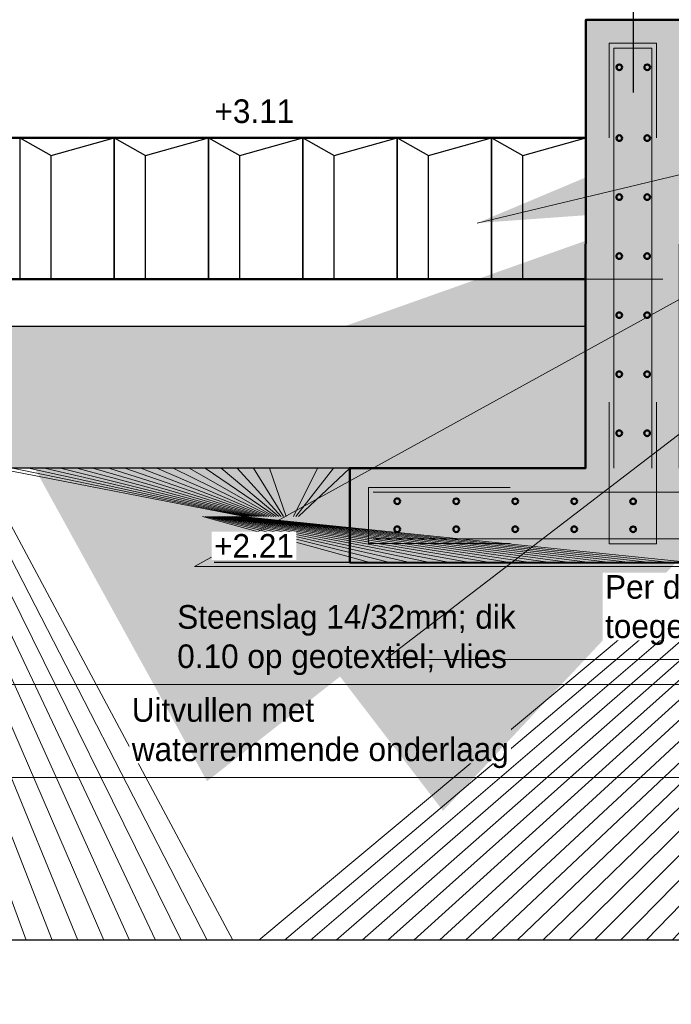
# Model space of a CAD drawing. Header units: metres. Extents: x -28193559.2 to -28193533, y -380000457.6 to -380000450.7.
# Tile 3 of 7: x -28193553.9 to -28193552.5, y -380000456.4 to -380000454.3. Entities that reach past the tile are written whole.
import ezdxf

# ---------------------------------------------------------------- set-up
doc = ezdxf.new("R2010")
doc.units = ezdxf.units.M
doc.header["$LTSCALE"] = 0.1
doc.linetypes.add('ACAD_ISO04W100', pattern=[30, 24, -3, 0, -3])
for name, color, linetype, lineweight in [('DP-BS-arcering_klei', 253, 'Continuous', 0), ('DP-BS-profiel', 2, 'Continuous', 25), ('DP-NW-arcering_betonzuilen', 6, 'Continuous', 25), ('DP-NW-arcering_waterremmende_onderlaag', 7, 'Continuous', 18), ('DP-NW-profiel', 4, 'Continuous', 50), ('DP-NW-profiel (door derden te ontwerpen en detaileren)', 7, 'Continuous', 50), ('DP-Uitvullaag', 1, 'Uitvullaag', 18), ('TL-2.5mm Tekst', 7, 'Continuous', 25)]:
    doc.layers.add(name, color=color, linetype=linetype, lineweight=lineweight)
doc.layers.add('DP-NW-arcrand', color=142, linetype='Continuous', plot=False)
doc.layers.add('DP-NW-Maatvoering', color=7, linetype='Continuous')
doc.layers.add('Hartlijn', color=60, linetype='ACAD_ISO04W100')
doc.styles.add('Ontwnota-dwp-Bruinissepolder tot Grevelingendam$0$StagCAD', font='StagCAD.ttf')
doc.styles.add('StagCAD', font='StagCAD.ttf')
doc.linetypes.add('Uitvullaag', pattern='A,0,-0.005,[191,UITVULLAAG.shx,S=0.006999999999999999,R=0,X=0,Y=0],-0.5', length=0.505)
doc.dimstyles.new('GM-maatvoering', dxfattribs={"dimtxt": 2.5, "dimasz": 2.5, "dimexe": 1, "dimexo": 0, "dimgap": 1, "dimtad": 1, "dimrnd": 0.001, "dimzin": 1, "dimdsep": 46, "dimtxsty": 'StagCAD', "dimcen": 0.09, "dimclrd": 1, "dimclre": 1, "dimclrt": 7, "dimazin": 0, "dimtfac": 1, "dimtix": 1, "dimtmove": 0, "dimatfit": 3, "dimfxl": 1, "dimfxlon": 1, "dimtvp": 0.8299999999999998, "dimtolj": 1, "dimtzin": 0, "dimlwd": 15, "dimlwe": 15, "dimarcsym": 0})
doc.dimstyles.new('Ontwnota-dwp-Bruinissepolder tot Grevelingendam$0$leader 1_100', dxfattribs={"dimscale": 0.1, "dimtxt": 2.5, "dimasz": 2, "dimexe": 0, "dimexo": 0, "dimgap": 1, "dimtad": 1, "dimrnd": 0.001, "dimzin": 1, "dimdsep": 46, "dimtxsty": 'Ontwnota-dwp-Bruinissepolder tot Grevelingendam$0$StagCAD', "dimblk": 'Ontwnota-dwp-Bruinissepolder tot Grevelingendam$0$RAD_PIJL', "dimcen": 0.09, "dimse1": 1, "dimse2": 1, "dimclrd": 1, "dimclre": 1, "dimclrt": 7, "dimazin": 0, "dimtfac": 1, "dimtix": 1, "dimtmove": 0, "dimatfit": 0, "dimfxl": 1, "dimtvp": 0.8299999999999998, "dimtolj": 1, "dimtzin": 0, "dimlwd": 15, "dimarcsym": 0})

# ---------------------------------------------------------------- blocks, each defined once
blk = doc.blocks.new('BTZL-30-20')
blk.add_line((0.0666666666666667, 0), (0.0666666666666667, 0.262))
blk.add_lwpolyline([(0, 0), (0.2, 0), (0.2, 0.3), (0, 0.3), (0, 0)], close=True)
blk.add_lwpolyline([(0, 0.3), (0.0666666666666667, 0.262), (0.2, 0.3)])
blk = doc.blocks.new('Ontwnota-dwp-Bruinissepolder tot Grevelingendam$0$RAD_PIJL')
at = {"color": 1, "linetype": 'Continuous'}
blk.add_solid([(-2.828427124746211, -0.75), (-2.828427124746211, 0.75), (0, 0)], dxfattribs=at)

msp = doc.modelspace()

# ---------------------------------------------------------------- hatches: boundary and pattern name
at = {"layer": 'DP-BS-arcering_klei', "lineweight": 0}
h = msp.add_hatch(dxfattribs=at)
h.set_pattern_fill('_U', color=251, scale=0.05, angle=90.00000000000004, pattern_type=0)
h.set_pattern_definition([(90, (0, 0), (-0.05, 0), [])])
edge = h.paths.add_edge_path()
edge.add_line((-28193549.96974036, -380000455.2400386), (-28193551.47131132, -380000455.2400386))
edge.add_line((-28193551.47131132, -380000455.2400386), (-28193551.47139026, -380000455.4400385))
edge.add_line((-28193551.47139026, -380000455.4400385), (-28193553.17139013, -380000455.4392176))
edge.add_line((-28193553.17139013, -380000455.4392176), (-28193553.17131119, -380000455.2392176))
edge.add_line((-28193553.17131119, -380000455.2392176), (-28193555.89459548, -380000455.2392176))
edge.add_arc((-28193553.92796837, -380000461.5394073), 6.600000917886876, 107.3359432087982, 109.0927100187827)
edge.add_arc((-28193494.42009139, -380000633.4588537), 188.5271387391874, 109.0926890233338, 109.9447681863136)
edge.add_line((-28193558.72936466, -380000456.2392176), (-28193549.96974036, -380000456.2392176))
edge.add_line((-28193549.96974036, -380000456.2392176), (-28193549.96974036, -380000455.2400386))
h.paths.add_polyline_path([(-28193553.48830289, -380000455.4616418), (-28193553.28010107, -380000455.4616418), (-28193553.28010107, -380000455.3416419), (-28193553.48830289, -380000455.3416419)], flags=16)
at = {"layer": 'DP-NW-arcering_waterremmende_onderlaag'}
h = msp.add_hatch(dxfattribs=at)
h.set_pattern_fill('GWI_ZANDGRIND', color=256, scale=0.3, pattern_type=2)
h.set_pattern_definition([(0, (-28193913.96593445, -380000418.2424128), (0, 0.015), [0, -0.0173205]), (0, (-28193913.9679441, -380000418.2499127), (0.0173205, 0.03), [0.00401928, -0.03062172]), (30, (-28193913.96392482, -380000418.2499127), (0.0173205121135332, 0.0299999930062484), [0.00401928, -0.05598072]), (59.99999999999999, (-28193913.9604441, -380000418.247903), (-0.0173205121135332, 0.0299999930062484), [0.00401928, -0.03062172]), (90, (-28193913.95843446, -380000418.2444224), (-0.0173205, 0.03), [0.00401928, -0.05598072]), (120, (-28193913.95843446, -380000418.240403), (-0.0346410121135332, -6.9937516e-09), [0.00401928, -0.03062172]), (150, (-28193913.9604441, -380000418.2369224), (-0.0346410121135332, 6.9937516e-09), [0.00401928, -0.05598072]), (180, (-28193913.96392482, -380000418.2349127), (-0.0173205, -0.03), [0.00401928, -0.03062172]), (210, (-28193913.9679441, -380000418.2349127), (-0.0173205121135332, -0.0299999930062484), [0.00401928, -0.05598072]), (240, (-28193913.97142482, -380000418.2369224), (0.0173205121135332, -0.0299999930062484), [0.00401928, -0.03062172]), (270, (-28193913.97343446, -380000418.240403), (0.0173205, -0.03), [0.00401928, -0.05598072]), (300.0000000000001, (-28193913.97343446, -380000418.2444224), (0.0346410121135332, 6.9937516e-09), [0.00401928, -0.03062172]), (329.9999999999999, (-28193913.97142482, -380000418.247903), (0.0346410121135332, -6.9937516e-09), [0.00401928, -0.05598072])])
edge = h.paths.add_edge_path()
edge.add_line((-28193552.67131122, -380000455.2394071), (-28193552.67112769, -380000454.9394071))
edge.add_line((-28193552.67112769, -380000454.9394071), (-28193553.92797068, -380000454.9394071))
edge.add_arc((-28193553.92797077, -380000461.5394073), 6.600000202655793, 89.99999919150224, 107.3359233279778)
edge.add_line((-28193555.89459549, -380000455.2392176), (-28193552.67131122, -380000455.2394071))
at = {"layer": 'DP-NW-profiel'}
h = msp.add_hatch(dxfattribs=at)
h.set_pattern_fill('AR-SAND', angle=-90.00000000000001)
h.set_pattern_definition([(307.5, (351806902.8555344, -408193991.9616718), (0.9788264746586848, 0.0320006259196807), [0, -0.7721599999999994, 0, -0.8635999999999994, 0, -0.8254999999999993]), (277.5, (351806902.8555344, -408193991.9616718), (1.433650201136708, -0.8990465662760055), [0, -0.41656, 0, -0.69596, 0, -0.2667]), (237.5, (351806902.8555344, -408193991.3368318), (0.0028743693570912, -1.581984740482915), [0, -0.254, 0, -0.9144, 0, -1.193799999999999]), (227.5, (351806902.8555344, -408193991.3368318), (0.4458586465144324, -1.527112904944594), [0, -0.1269999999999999, 0, -0.5994399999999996, 0, -0.6857999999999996])])
h.paths.add_polyline_path([(-28193552.59987453, -380000454.39634, 1), (-28193552.59987453, -380000454.3843399, 1)])
h = msp.add_hatch(dxfattribs=at)
h.set_pattern_fill('AR-SAND', angle=-90.00000000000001)
h.set_pattern_definition([(307.5, (351806902.9147134, -408193991.9616718), (0.9788264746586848, 0.0320006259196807), [0, -0.7721599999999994, 0, -0.8635999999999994, 0, -0.8254999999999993]), (277.5, (351806902.9147134, -408193991.9616718), (1.433650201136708, -0.8990465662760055), [0, -0.41656, 0, -0.69596, 0, -0.2667]), (237.5, (351806902.9147134, -408193991.3368318), (0.0028743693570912, -1.581984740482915), [0, -0.254, 0, -0.9144, 0, -1.193799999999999]), (227.5, (351806902.9147134, -408193991.3368318), (0.4458586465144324, -1.527112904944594), [0, -0.1269999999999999, 0, -0.5994399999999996, 0, -0.6857999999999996])])
h.paths.add_polyline_path([(-28193552.54069552, -380000454.39634, 1), (-28193552.54069552, -380000454.3843399, 1)])
h = msp.add_hatch(dxfattribs=at)
h.set_pattern_fill('AR-SAND', angle=-90.00000000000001)
h.set_pattern_definition([(307.5, (351806902.8554555, -408193992.1116716), (0.9788264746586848, 0.0320006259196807), [0, -0.7721599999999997, 0, -0.8635999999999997, 0, -0.8254999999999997]), (277.5, (351806902.8554555, -408193992.1116716), (1.433650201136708, -0.8990465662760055), [0, -0.41656, 0, -0.69596, 0, -0.2667]), (237.5, (351806902.8554555, -408193991.4868317), (0.0028743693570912, -1.581984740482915), [0, -0.254, 0, -0.9144, 0, -1.193799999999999]), (227.5, (351806902.8554555, -408193991.4868317), (0.4458586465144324, -1.527112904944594), [0, -0.127, 0, -0.59944, 0, -0.6858])])
h.paths.add_polyline_path([(-28193552.59995345, -380000454.5463398, 1), (-28193552.59995345, -380000454.5343398, 1)])
h = msp.add_hatch(dxfattribs=at)
h.set_pattern_fill('AR-SAND', angle=-90.00000000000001)
h.set_pattern_definition([(307.5, (351806902.9146345, -408193992.1116716), (0.9788264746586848, 0.0320006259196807), [0, -0.7721599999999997, 0, -0.8635999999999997, 0, -0.8254999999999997]), (277.5, (351806902.9146345, -408193992.1116716), (1.433650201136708, -0.8990465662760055), [0, -0.41656, 0, -0.69596, 0, -0.2667]), (237.5, (351806902.9146345, -408193991.4868317), (0.0028743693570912, -1.581984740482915), [0, -0.254, 0, -0.9144, 0, -1.193799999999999]), (227.5, (351806902.9146345, -408193991.4868317), (0.4458586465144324, -1.527112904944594), [0, -0.127, 0, -0.59944, 0, -0.6858])])
h.paths.add_polyline_path([(-28193552.54077444, -380000454.5463398, 1), (-28193552.54077444, -380000454.5343398, 1)])
h = msp.add_hatch(dxfattribs=at)
h.set_pattern_fill('AR-SAND', angle=-90.00000000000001)
h.set_pattern_definition([(307.5, (351806902.855416, -408193992.2366716), (0.9788264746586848, 0.0320006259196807), [0, -0.7721599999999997, 0, -0.8635999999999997, 0, -0.8254999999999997]), (277.5, (351806902.855416, -408193992.2366716), (1.433650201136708, -0.8990465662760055), [0, -0.41656, 0, -0.69596, 0, -0.2667]), (237.5, (351806902.855416, -408193991.6118317), (0.0028743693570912, -1.581984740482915), [0, -0.254, 0, -0.9144, 0, -1.193799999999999]), (227.5, (351806902.855416, -408193991.6118317), (0.4458586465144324, -1.527112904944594), [0, -0.127, 0, -0.59944, 0, -0.6858])])
h.paths.add_polyline_path([(-28193552.59999291, -380000454.6713397, 1), (-28193552.59999291, -380000454.6593397, 1)])
h = msp.add_hatch(dxfattribs=at)
h.set_pattern_fill('AR-SAND', angle=-90.00000000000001)
h.set_pattern_definition([(307.5, (351806902.914595, -408193992.2366716), (0.9788264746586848, 0.0320006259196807), [0, -0.7721599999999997, 0, -0.8635999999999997, 0, -0.8254999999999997]), (277.5, (351806902.914595, -408193992.2366716), (1.433650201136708, -0.8990465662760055), [0, -0.41656, 0, -0.69596, 0, -0.2667]), (237.5, (351806902.914595, -408193991.6118317), (0.0028743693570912, -1.581984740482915), [0, -0.254, 0, -0.9144, 0, -1.193799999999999]), (227.5, (351806902.914595, -408193991.6118317), (0.4458586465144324, -1.527112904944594), [0, -0.127, 0, -0.59944, 0, -0.6858])])
h.paths.add_polyline_path([(-28193552.5408139, -380000454.6713397, 1), (-28193552.5408139, -380000454.6593397, 1)])
h = msp.add_hatch(dxfattribs=at)
h.set_pattern_fill('AR-SAND', angle=-90.00000000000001)
h.set_pattern_definition([(307.5, (351806902.8553765, -408193992.3616716), (0.9788264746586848, 0.0320006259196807), [0, -0.7721599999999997, 0, -0.8635999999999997, 0, -0.8254999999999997]), (277.5, (351806902.8553765, -408193992.3616716), (1.433650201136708, -0.8990465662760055), [0, -0.41656, 0, -0.69596, 0, -0.2667]), (237.5, (351806902.8553765, -408193991.7368315), (0.0028743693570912, -1.581984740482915), [0, -0.254, 0, -0.9144, 0, -1.193799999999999]), (227.5, (351806902.8553765, -408193991.7368315), (0.4458586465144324, -1.527112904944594), [0, -0.127, 0, -0.59944, 0, -0.6858])])
h.paths.add_polyline_path([(-28193552.60003242, -380000454.7963398, 1), (-28193552.60003242, -380000454.7843397, 1)])
h = msp.add_hatch(dxfattribs=at)
h.set_pattern_fill('AR-SAND', angle=-90.00000000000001)
h.set_pattern_definition([(307.5, (351806902.9145555, -408193992.3616716), (0.9788264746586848, 0.0320006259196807), [0, -0.7721599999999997, 0, -0.8635999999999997, 0, -0.8254999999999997]), (277.5, (351806902.9145555, -408193992.3616716), (1.433650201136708, -0.8990465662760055), [0, -0.41656, 0, -0.69596, 0, -0.2667]), (237.5, (351806902.9145555, -408193991.7368315), (0.0028743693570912, -1.581984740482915), [0, -0.254, 0, -0.9144, 0, -1.193799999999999]), (227.5, (351806902.9145555, -408193991.7368315), (0.4458586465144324, -1.527112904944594), [0, -0.127, 0, -0.59944, 0, -0.6858])])
h.paths.add_polyline_path([(-28193552.54085341, -380000454.7963398, 1), (-28193552.54085341, -380000454.7843397, 1)])
h = msp.add_hatch(dxfattribs=at)
h.set_pattern_fill('AR-SAND', angle=-90.00000000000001)
h.set_pattern_definition([(307.5, (351806902.855337, -408193992.4866715), (0.9788264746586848, 0.0320006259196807), [0, -0.7721599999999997, 0, -0.8635999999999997, 0, -0.8254999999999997]), (277.5, (351806902.855337, -408193992.4866715), (1.433650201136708, -0.8990465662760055), [0, -0.41656, 0, -0.69596, 0, -0.2667]), (237.5, (351806902.855337, -408193991.8618315), (0.0028743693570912, -1.581984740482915), [0, -0.254, 0, -0.9144, 0, -1.193799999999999]), (227.5, (351806902.855337, -408193991.8618315), (0.4458586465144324, -1.527112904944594), [0, -0.127, 0, -0.59944, 0, -0.6858])])
h.paths.add_polyline_path([(-28193552.60007188, -380000454.9213397, 1), (-28193552.60007188, -380000454.9093397, 1)])
h = msp.add_hatch(dxfattribs=at)
h.set_pattern_fill('AR-SAND', angle=-90.00000000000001)
h.set_pattern_definition([(307.5, (351806902.9145161, -408193992.4866715), (0.9788264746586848, 0.0320006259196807), [0, -0.7721599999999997, 0, -0.8635999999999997, 0, -0.8254999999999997]), (277.5, (351806902.9145161, -408193992.4866715), (1.433650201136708, -0.8990465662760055), [0, -0.41656, 0, -0.69596, 0, -0.2667]), (237.5, (351806902.9145161, -408193991.8618315), (0.0028743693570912, -1.581984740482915), [0, -0.254, 0, -0.9144, 0, -1.193799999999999]), (227.5, (351806902.9145161, -408193991.8618315), (0.4458586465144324, -1.527112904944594), [0, -0.127, 0, -0.59944, 0, -0.6858])])
h.paths.add_polyline_path([(-28193552.54089287, -380000454.9213397, 1), (-28193552.54089287, -380000454.9093397, 1)])
h = msp.add_hatch(dxfattribs=at)
h.set_pattern_fill('AR-SAND', angle=-90.00000000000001)
h.set_pattern_definition([(307.5, (351806902.8552976, -408193992.6116715), (0.9788264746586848, 0.0320006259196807), [0, -0.7721599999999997, 0, -0.8635999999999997, 0, -0.8254999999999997]), (277.5, (351806902.8552976, -408193992.6116715), (1.433650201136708, -0.8990465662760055), [0, -0.41656, 0, -0.69596, 0, -0.2667]), (237.5, (351806902.8552976, -408193991.9868315), (0.0028743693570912, -1.581984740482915), [0, -0.254, 0, -0.9144, 0, -1.193799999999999]), (227.5, (351806902.8552976, -408193991.9868315), (0.4458586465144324, -1.527112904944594), [0, -0.127, 0, -0.59944, 0, -0.6858])])
h.paths.add_polyline_path([(-28193552.60011134, -380000455.0463397, 1), (-28193552.60011134, -380000455.0343397, 1)])
h = msp.add_hatch(dxfattribs=at)
h.set_pattern_fill('AR-SAND', angle=-90.00000000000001)
h.set_pattern_definition([(307.5, (351806902.9144766, -408193992.6116715), (0.9788264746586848, 0.0320006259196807), [0, -0.7721599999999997, 0, -0.8635999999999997, 0, -0.8254999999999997]), (277.5, (351806902.9144766, -408193992.6116715), (1.433650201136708, -0.8990465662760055), [0, -0.41656, 0, -0.69596, 0, -0.2667]), (237.5, (351806902.9144766, -408193991.9868315), (0.0028743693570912, -1.581984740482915), [0, -0.254, 0, -0.9144, 0, -1.193799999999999]), (227.5, (351806902.9144766, -408193991.9868315), (0.4458586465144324, -1.527112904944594), [0, -0.127, 0, -0.59944, 0, -0.6858])])
h.paths.add_polyline_path([(-28193552.54093233, -380000455.0463397, 1), (-28193552.54093233, -380000455.0343397, 1)])
h = msp.add_hatch(dxfattribs=at)
h.set_pattern_fill('AR-SAND', angle=-90.00000000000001)
h.set_pattern_definition([(307.5, (351806902.8552581, -408193992.7366716), (0.9788264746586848, 0.0320006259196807), [0, -0.7721599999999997, 0, -0.8635999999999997, 0, -0.8254999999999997]), (277.5, (351806902.8552581, -408193992.7366716), (1.433650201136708, -0.8990465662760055), [0, -0.41656, 0, -0.69596, 0, -0.2667]), (237.5, (351806902.8552581, -408193992.1118317), (0.0028743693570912, -1.581984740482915), [0, -0.254, 0, -0.9144, 0, -1.193799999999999]), (227.5, (351806902.8552581, -408193992.1118317), (0.4458586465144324, -1.527112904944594), [0, -0.127, 0, -0.59944, 0, -0.6858])])
h.paths.add_polyline_path([(-28193552.6001508, -380000455.1713397, 1), (-28193552.6001508, -380000455.1593397, 1)])
h = msp.add_hatch(dxfattribs=at)
h.set_pattern_fill('AR-SAND', angle=-90.00000000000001)
h.set_pattern_definition([(307.5, (351806902.9144372, -408193992.7366716), (0.9788264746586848, 0.0320006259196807), [0, -0.7721599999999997, 0, -0.8635999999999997, 0, -0.8254999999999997]), (277.5, (351806902.9144372, -408193992.7366716), (1.433650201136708, -0.8990465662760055), [0, -0.41656, 0, -0.69596, 0, -0.2667]), (237.5, (351806902.9144372, -408193992.1118317), (0.0028743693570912, -1.581984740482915), [0, -0.254, 0, -0.9144, 0, -1.193799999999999]), (227.5, (351806902.9144372, -408193992.1118317), (0.4458586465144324, -1.527112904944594), [0, -0.127, 0, -0.59944, 0, -0.6858])])
h.paths.add_polyline_path([(-28193552.54097179, -380000455.1713397, 1), (-28193552.54097179, -380000455.1593397, 1)])
h = msp.add_hatch(dxfattribs=at)
h.set_pattern_fill('AR-SAND')
h.set_pattern_definition([(37.50000000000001, (-15.49920470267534, 0.145844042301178), (-0.0320006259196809, 0.9788264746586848), [0, -0.7721600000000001, 0, -0.8636000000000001, 0, -0.8255]), (7.499999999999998, (-15.49920470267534, 0.145844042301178), (0.8990465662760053, 1.433650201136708), [0, -0.4165600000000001, 0, -0.69596, 0, -0.2667000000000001]), (327.5, (-16.12404470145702, 0.145844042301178), (1.581984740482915, 0.0028743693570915), [0, -0.254, 0, -0.9144, 0, -1.193799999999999]), (317.5, (-16.12404470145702, 0.145844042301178), (1.527112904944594, 0.4458586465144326), [0, -0.127, 0, -0.59944, 0, -0.6858])])
h.paths.add_polyline_path([(-28193553.06453651, -380000455.3095649, 1), (-28193553.07653651, -380000455.3095649, 1)])
h = msp.add_hatch(dxfattribs=at)
h.set_pattern_fill('AR-SAND')
h.set_pattern_definition([(37.50000000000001, (-15.37420471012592, 0.1458045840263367), (-0.0320006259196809, 0.9788264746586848), [0, -0.7721600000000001, 0, -0.8636000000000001, 0, -0.8255]), (7.499999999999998, (-15.37420471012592, 0.1458045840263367), (0.8990465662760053, 1.433650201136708), [0, -0.4165600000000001, 0, -0.69596, 0, -0.2667000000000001]), (327.5, (-15.9990447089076, 0.1458045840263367), (1.581984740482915, 0.0028743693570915), [0, -0.254, 0, -0.9144, 0, -1.193799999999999]), (317.5, (-15.9990447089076, 0.1458045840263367), (1.527112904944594, 0.4458586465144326), [0, -0.127, 0, -0.59944, 0, -0.6858])])
h.paths.add_polyline_path([(-28193552.93953651, -380000455.3096044, 1), (-28193552.95153652, -380000455.3096044, 1)])
h = msp.add_hatch(dxfattribs=at)
h.set_pattern_fill('AR-SAND')
h.set_pattern_definition([(37.50000000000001, (-15.24920471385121, 0.1457650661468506), (-0.0320006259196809, 0.9788264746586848), [0, -0.7721600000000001, 0, -0.8636000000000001, 0, -0.8255]), (7.499999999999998, (-15.24920471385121, 0.1457650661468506), (0.8990465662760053, 1.433650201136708), [0, -0.4165600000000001, 0, -0.69596, 0, -0.2667000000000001]), (327.5, (-15.87404471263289, 0.1457650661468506), (1.581984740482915, 0.0028743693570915), [0, -0.254, 0, -0.9144, 0, -1.193799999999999]), (317.5, (-15.87404471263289, 0.1457650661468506), (1.527112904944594, 0.4458586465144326), [0, -0.127, 0, -0.59944, 0, -0.6858])])
h.paths.add_polyline_path([(-28193552.81453652, -380000455.3096439, 1), (-28193552.82653652, -380000455.3096439, 1)])
h = msp.add_hatch(dxfattribs=at)
h.set_pattern_fill('AR-SAND')
h.set_pattern_definition([(37.50000000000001, (-15.12420472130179, 0.1457256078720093), (-0.0320006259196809, 0.9788264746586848), [0, -0.7721600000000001, 0, -0.8636000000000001, 0, -0.8255]), (7.499999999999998, (-15.12420472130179, 0.1457256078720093), (0.8990465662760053, 1.433650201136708), [0, -0.4165600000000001, 0, -0.69596, 0, -0.2667000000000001]), (327.5, (-15.74904472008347, 0.1457256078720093), (1.581984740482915, 0.0028743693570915), [0, -0.254, 0, -0.9144, 0, -1.193799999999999]), (317.5, (-15.74904472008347, 0.1457256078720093), (1.527112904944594, 0.4458586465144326), [0, -0.127, 0, -0.59944, 0, -0.6858])])
h.paths.add_polyline_path([(-28193552.68953652, -380000455.3096833, 1), (-28193552.70153653, -380000455.3096833, 1)])
h = msp.add_hatch(dxfattribs=at)
h.set_pattern_fill('AR-SAND')
h.set_pattern_definition([(37.50000000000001, (-14.99920472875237, 0.145686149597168), (-0.0320006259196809, 0.9788264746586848), [0, -0.7721600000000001, 0, -0.8636000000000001, 0, -0.8255]), (7.499999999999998, (-14.99920472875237, 0.145686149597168), (0.8990465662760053, 1.433650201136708), [0, -0.4165600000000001, 0, -0.69596, 0, -0.2667000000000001]), (327.5, (-15.62404472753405, 0.145686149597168), (1.581984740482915, 0.0028743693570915), [0, -0.254, 0, -0.9144, 0, -1.193799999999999]), (317.5, (-15.62404472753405, 0.145686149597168), (1.527112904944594, 0.4458586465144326), [0, -0.127, 0, -0.59944, 0, -0.6858])])
h.paths.add_polyline_path([(-28193552.56453653, -380000455.3097228, 1), (-28193552.57653653, -380000455.3097228, 1)])
h = msp.add_hatch(dxfattribs=at)
h.set_pattern_fill('AR-SAND')
h.set_pattern_definition([(37.50000000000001, (-15.49920470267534, 0.0866650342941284), (-0.0320006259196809, 0.9788264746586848), [0, -0.7721600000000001, 0, -0.8636000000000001, 0, -0.8255]), (7.499999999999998, (-15.49920470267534, 0.0866650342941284), (0.8990465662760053, 1.433650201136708), [0, -0.4165600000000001, 0, -0.69596, 0, -0.2667000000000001]), (327.5, (-16.12404470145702, 0.0866650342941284), (1.581984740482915, 0.0028743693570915), [0, -0.254, 0, -0.9144, 0, -1.193799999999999]), (317.5, (-16.12404470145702, 0.0866650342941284), (1.527112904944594, 0.4458586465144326), [0, -0.127, 0, -0.59944, 0, -0.6858])])
h.paths.add_polyline_path([(-28193553.06453651, -380000455.3687439, 1), (-28193553.07653651, -380000455.3687439, 1)])
h = msp.add_hatch(dxfattribs=at)
h.set_pattern_fill('AR-SAND')
h.set_pattern_definition([(37.50000000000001, (-15.37420471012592, 0.0866255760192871), (-0.0320006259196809, 0.9788264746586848), [0, -0.7721600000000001, 0, -0.8636000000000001, 0, -0.8255]), (7.499999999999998, (-15.37420471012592, 0.0866255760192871), (0.8990465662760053, 1.433650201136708), [0, -0.4165600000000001, 0, -0.69596, 0, -0.2667000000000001]), (327.5, (-15.9990447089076, 0.0866255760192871), (1.581984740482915, 0.0028743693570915), [0, -0.254, 0, -0.9144, 0, -1.193799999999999]), (317.5, (-15.9990447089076, 0.0866255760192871), (1.527112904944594, 0.4458586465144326), [0, -0.127, 0, -0.59944, 0, -0.6858])])
h.paths.add_polyline_path([(-28193552.93953651, -380000455.3687834, 1), (-28193552.95153652, -380000455.3687834, 1)])
h = msp.add_hatch(dxfattribs=at)
h.set_pattern_fill('AR-SAND')
h.set_pattern_definition([(37.50000000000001, (-15.24920471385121, 0.08658605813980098), (-0.0320006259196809, 0.9788264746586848), [0, -0.7721600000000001, 0, -0.8636000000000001, 0, -0.8255]), (7.499999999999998, (-15.24920471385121, 0.08658605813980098), (0.8990465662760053, 1.433650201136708), [0, -0.4165600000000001, 0, -0.69596, 0, -0.2667000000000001]), (327.5, (-15.87404471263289, 0.08658605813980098), (1.581984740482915, 0.0028743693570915), [0, -0.254, 0, -0.9144, 0, -1.193799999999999]), (317.5, (-15.87404471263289, 0.08658605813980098), (1.527112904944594, 0.4458586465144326), [0, -0.127, 0, -0.59944, 0, -0.6858])])
h.paths.add_polyline_path([(-28193552.81453652, -380000455.3688229, 1), (-28193552.82653652, -380000455.3688229, 1)])
h = msp.add_hatch(dxfattribs=at)
h.set_pattern_fill('AR-SAND')
h.set_pattern_definition([(37.50000000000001, (-15.12420472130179, 0.0865465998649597), (-0.0320006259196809, 0.9788264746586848), [0, -0.7721600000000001, 0, -0.8636000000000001, 0, -0.8255]), (7.499999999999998, (-15.12420472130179, 0.0865465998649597), (0.8990465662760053, 1.433650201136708), [0, -0.4165600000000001, 0, -0.69596, 0, -0.2667000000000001]), (327.5, (-15.74904472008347, 0.0865465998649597), (1.581984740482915, 0.0028743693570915), [0, -0.254, 0, -0.9144, 0, -1.193799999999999]), (317.5, (-15.74904472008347, 0.0865465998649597), (1.527112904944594, 0.4458586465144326), [0, -0.127, 0, -0.59944, 0, -0.6858])])
h.paths.add_polyline_path([(-28193552.68953652, -380000455.3688623, 1), (-28193552.70153653, -380000455.3688623, 1)])
h = msp.add_hatch(dxfattribs=at)
h.set_pattern_fill('AR-SAND')
h.set_pattern_definition([(37.50000000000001, (-14.99920472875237, 0.0865071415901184), (-0.0320006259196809, 0.9788264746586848), [0, -0.7721600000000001, 0, -0.8636000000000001, 0, -0.8255]), (7.499999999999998, (-14.99920472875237, 0.0865071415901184), (0.8990465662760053, 1.433650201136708), [0, -0.4165600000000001, 0, -0.69596, 0, -0.2667000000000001]), (327.5, (-15.62404472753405, 0.0865071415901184), (1.581984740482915, 0.0028743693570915), [0, -0.254, 0, -0.9144, 0, -1.193799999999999]), (317.5, (-15.62404472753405, 0.0865071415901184), (1.527112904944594, 0.4458586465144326), [0, -0.127, 0, -0.59944, 0, -0.6858])])
h.paths.add_polyline_path([(-28193552.56453653, -380000455.3689018, 1), (-28193552.57653653, -380000455.3689018, 1)])
at = {"layer": 'DP-NW-profiel (door derden te ontwerpen en detaileren)'}
h = msp.add_hatch(color=9, dxfattribs=at)
h.dxf.hatch_style = 1
h.paths.add_polyline_path([(-28193551.47131132, -380000455.2400386), (-28193552.47131123, -380000455.239486), (-28193552.47078228, -380000454.2894467), (-28193552.67078232, -380000454.2894467), (-28193552.67131122, -380000455.2394071), (-28193553.17131119, -380000455.2392176), (-28193553.17139013, -380000455.4392176), (-28193551.47139026, -380000455.4400385)])

# ---------------------------------------------------------------- linework, layer by layer
at = {"layer": 'DP-BS-profiel'}
for points in [[(-28193553.17131119, -380000455.2392176), (-28193555.89459549, -380000455.2392176)], [(-28193549.96974036, -380000456.2392176), (-28193558.72936466, -380000456.2392176)]]:
    msp.add_lwpolyline(points, dxfattribs=at)
at = {"layer": 'DP-NW-arcrand'}
msp.add_lwpolyline([(-28193552.67082181, -380000454.9394071), (-28193553.92797068, -380000454.9394071, 0.0835008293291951), (-28193556.08681297, -380000455.3024687, 0.0042447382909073), (-28193559.10266992, -380000456.3751276, 0.0042447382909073)], format="xyb", dxfattribs=at)
at = {"layer": 'DP-NW-profiel', "lineweight": 15}
for points in [[(-28193552.52082183, -380000454.5394862), (-28193552.52082183, -380000454.3394862), (-28193552.62131122, -380000454.3394862), (-28193552.62131122, -380000454.5394862)], [(-28193552.53082178, -380000455.2394625), (-28193552.53082182, -380000454.3494862), (-28193552.61131122, -380000454.3494862), (-28193552.61131117, -380000455.2394308)], [(-28193552.62131122, -380000455.0994591), (-28193552.62131122, -380000455.3994591), (-28193552.52082183, -380000455.3994591), (-28193552.52082183, -380000455.0994591)], [(-28193552.83139012, -380000455.2800386), (-28193553.13139013, -380000455.2800386), (-28193553.13139013, -380000455.3992176), (-28193552.83139012, -380000455.3992176)], [(-28193551.52149638, -380000455.2900386), (-28193553.12139013, -380000455.2900386)], [(-28193553.12139013, -380000455.3892176), (-28193551.52149638, -380000455.3892176)]]:
    msp.add_lwpolyline(points, dxfattribs=at)
at = {"layer": 'DP-NW-profiel'}
for points in [[(-28193552.67082181, -380000454.5394072), (-28193553.92797068, -380000454.5394072, 0.0835008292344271), (-28193556.21765188, -380000454.9244725, 0.004244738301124), (-28193559.23990762, -380000455.9994071)], [(-28193559.13697934, -380000456.2811974, -0.004244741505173), (-28193556.1195227, -380000455.2079697, -0.083473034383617), (-28193553.9287114, -380000454.8394071), (-28193552.67082181, -380000454.8394071)]]:
    msp.add_lwpolyline(points, format="xyb", dxfattribs=at)
at = {"layer": 'DP-NW-profiel', "color": 7}
for centre in [(-28193552.59987453, -380000454.3903399), (-28193552.54069552, -380000454.3903399), (-28193552.59995345, -380000454.5403398), (-28193552.54077444, -380000454.5403398), (-28193552.59999291, -380000454.6653397), (-28193552.5408139, -380000454.6653397), (-28193552.60003242, -380000454.7903397), (-28193552.54085341, -380000454.7903397), (-28193552.60007188, -380000454.9153397), (-28193552.54089287, -380000454.9153397), (-28193552.60011134, -380000455.0403397), (-28193552.54093233, -380000455.0403397), (-28193552.6001508, -380000455.1653397), (-28193552.54097179, -380000455.1653397), (-28193553.07053651, -380000455.3095649), (-28193552.94553652, -380000455.3096044), (-28193552.82053652, -380000455.3096439), (-28193552.69553653, -380000455.3096833), (-28193552.57053653, -380000455.3097228), (-28193553.07053651, -380000455.3687439), (-28193552.94553652, -380000455.3687834), (-28193552.82053652, -380000455.3688229), (-28193552.69553653, -380000455.3688623), (-28193552.57053653, -380000455.3689018)]:
    msp.add_circle(centre, 0.0060000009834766, dxfattribs=at)
at = {"layer": 'DP-NW-profiel (door derden te ontwerpen en detaileren)', "flags": 128}
msp.add_lwpolyline([(-28193552.47082182, -380000454.2894862), (-28193552.47131123, -380000455.239486), (-28193551.47131132, -380000455.2400386), (-28193551.47139026, -380000455.4400385), (-28193553.17139013, -380000455.4392176), (-28193553.17131119, -380000455.2392176), (-28193552.67131122, -380000455.2394071), (-28193552.67082181, -380000454.2894071), (-28193552.47082182, -380000454.2894862)], dxfattribs=at)
at = {"layer": 'DP-Uitvullaag', "ltscale": 4, "flags": 128}
msp.add_lwpolyline([(-28193559.13697934, -380000456.2811974, -0.0042447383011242), (-28193556.1195227, -380000455.2079697, -0.0835008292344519), (-28193553.92797068, -380000454.8394071), (-28193552.50797068, -380000454.8394071)], format="xyb", dxfattribs=at)
at = {"layer": 'Hartlijn'}
msp.add_line((-28193552.5708492, -380000454.1027135), (-28193552.5707415, -380000454.4438135), dxfattribs=at)
at = {"layer": 'TL-2.5mm Tekst', "color": 1}
msp.add_line((-28193553.17272528, -380000455.4394463), (-28193553.45876552, -380000455.4393424), dxfattribs=at)

# ---------------------------------------------------------------- block references
at = {"layer": 'DP-NW-arcering_betonzuilen', "rotation": 2.7149398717e-06}
for p in [(-28193553.87082181, -380000454.8394071), (-28193553.67082181, -380000454.8394071), (-28193553.47082181, -380000454.8394071), (-28193553.27082181, -380000454.8394071), (-28193553.07082181, -380000454.8394071), (-28193552.87082181, -380000454.8394071)]:
    msp.add_blockref('BTZL-30-20', p, dxfattribs=at)

# ---------------------------------------------------------------- leaders
at = {"layer": 'DP-NW-Maatvoering', "annotation_type": 0, "has_hookline": 1}
for points, dimstyle, override, hookline_direction, text_width in [([(-28193552.54583964, -380000453.386066), (-28193554.28065473, -380000453.9649298), (-28193552.28065473, -380000453.9649298)], 'Ontwnota-dwp-Bruinissepolder tot Grevelingendam$0$leader 1_100', {"dimscale": 0, "dimgap": 1, "dimtad": 1}, 0, 0.335), ([(-28193552.90108167, -380000454.7202021), (-28193550.56750919, -380000454.1620857), (-28193553.06750919, -380000454.1620857)], 'GM-maatvoering', {"dimscale": 0}, 1, 0.99), ([(-28193554.00275043, -380000455.0994228), (-28193555.65324625, -380000455.895039), (-28193553.65324625, -380000455.895039)], 'Ontwnota-dwp-Bruinissepolder tot Grevelingendam$0$leader 1_100', {"dimscale": 0, "dimgap": 1, "dimtad": 1}, 0, 0.785)]:
    msp.add_leader(points, dimstyle=dimstyle, override=override, dxfattribs=dict(at, hookline_direction=hookline_direction, text_width=text_width))
at = {"layer": 'DP-NW-Maatvoering', "color": 7, "annotation_type": 0, "has_hookline": 1, "hookline_direction": 0, "text_width": 0.7225}
msp.add_leader([(-28193553.92008837, -380000454.8928087), (-28193556.05689955, -380000455.6978968), (-28193553.55689955, -380000455.6978968)], dimstyle='GM-maatvoering', override={"dimscale": 0, "dimgap": 1, "dimtad": 1}, dxfattribs=at)

# ---------------------------------------------------------------- next in the draw order: texts
at = {"layer": 'DP-NW-Maatvoering', "color": 7, "char_height": 0.05, "attachment_point": 7, "bg_fill": 3, "box_fill_scale": 1.1, "bg_fill_color": 256, "bg_fill_transparency": 0}
for s, insert, style in [('\\A1;Steenslag 14/32mm; dik \\P0.10 op geotextiel; vlies', (-28193553.53689955, -380000455.6778968), 'StagCAD'), ('\\A1;Uitvullen met\\Pwaterremmende onderlaag', (-28193553.63324625, -380000455.875039), 'Ontwnota-dwp-Bruinissepolder tot Grevelingendam$0$StagCAD')]:
    msp.add_mtext(s, dxfattribs=dict(at, insert=insert, style=style))

# ---------------------------------------------------------------- next in the draw order: leaders
at = {"layer": 'DP-NW-Maatvoering', "color": 7, "annotation_type": 0, "has_hookline": 1, "hookline_direction": 0, "text_width": 0.9625}
msp.add_leader([(-28193551.4823635, -380000454.3364629), (-28193553.50000249, -380000455.4478968), (-28193551.00000249, -380000455.4478968)], dimstyle='GM-maatvoering', override={"dimscale": 0, "dimgap": 1, "dimtad": 1}, dxfattribs=at)
at = {"layer": 'DP-NW-Maatvoering', "annotation_type": 0, "has_hookline": 1, "hookline_direction": 0, "text_width": 0.59}
msp.add_leader([(-28193551.58671902, -380000454.4873114), (-28193553.09634918, -380000455.645039), (-28193551.09634918, -380000455.645039)], dimstyle='Ontwnota-dwp-Bruinissepolder tot Grevelingendam$0$leader 1_100', override={"dimscale": 0, "dimgap": 1, "dimtad": 1}, dxfattribs=at)

# ---------------------------------------------------------------- next in the draw order: texts
at = {"layer": 'DP-NW-Maatvoering', "color": 7, "insert": (-28193553.45801183, -380000454.5089794), "char_height": 0.05, "attachment_point": 7, "style": 'StagCAD', "bg_fill": 2}
msp.add_mtext('+3.11', dxfattribs=at)
at = {"layer": 'DP-NW-Maatvoering', "color": 7, "char_height": 0.05, "attachment_point": 7, "bg_fill": 3, "box_fill_scale": 1.1, "bg_fill_color": 256, "bg_fill_transparency": 0}
for s, insert, style in [('+2.21', (-28193553.45876552, -380000455.4290186), 'StagCAD'), ('\\A1;Per dilatatie 3 stuks doken\\Ptoegepast in lengterichting keerwand', (-28193552.63009714, -380000455.6143942), 'Ontwnota-dwp-Bruinissepolder tot Grevelingendam$0$StagCAD')]:
    msp.add_mtext(s, dxfattribs=dict(at, insert=insert, style=style))

doc.saveas('drawing.dxf')
